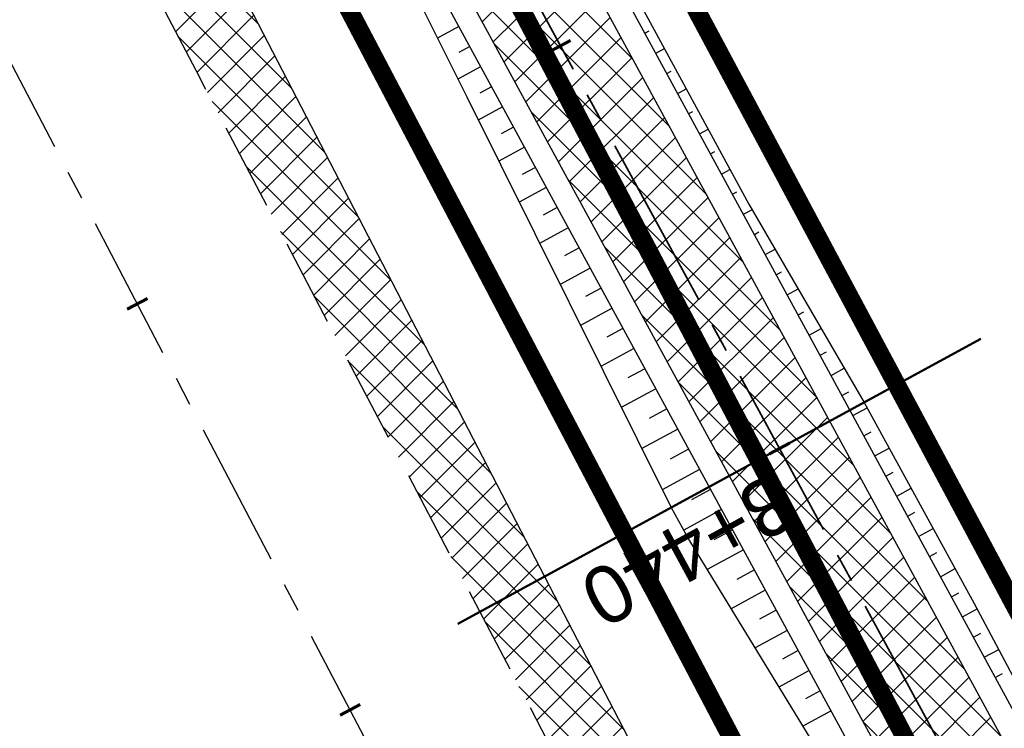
# Model space of a CAD drawing. Header units: metres. Extents: x 7529682 to 7533711, y 5721195 to 5727842.
# Tile 78 of 232: x 7531303 to 7531324, y 5724754 to 5724770. Entities that reach past the tile are written whole.
import ezdxf

# ---------------------------------------------------------------- set-up
doc = ezdxf.new("R2010")
doc.units = ezdxf.units.M
for name, pattern in [('817-dzialki-09-05-04$0$HIDDEN', [0.375, 0.25, -0.125]), ('ACAD_ISO05W100', [33, 24, -3, 0, -3, 0, -3]), ('CENTER', [50.800000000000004, 31.75, -6.35, 6.35, -6.35]), ('CENTER2', [28.575000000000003, 19.05, -3.175, 3.175, -3.175]), ('HIDDEN', [9.524999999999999, 6.35, -3.175])]:
    doc.linetypes.add(name, pattern=pattern)
for name, color, linetype in [('C-DROGI-SYTUACJA', 7, 'Continuous'), ('C-DROGI-SYTUACJA-ETYKIETY', 7, 'Continuous'), ('D-hatch-pobocza', 131, 'Continuous'), ('D-pobocza', 60, 'Continuous'), ('D-rowy', 160, 'Continuous'), ('D-skarpa', 2, 'Continuous'), ('D-skarpa-kreskowanie', 2, 'Continuous')]:
    doc.layers.add(name, color=color, linetype=linetype)
for name, color, linetype, lineweight, true_color in [('D-hatch-ciag-pieszo-rowerowy', 7, 'Continuous', 13, 0xff9f80), ('D-LR-etap-III', 7, '817-dzialki-09-05-04$0$HIDDEN', 50, 0x00008f), ('D-przekroje-pop', 7, 'Continuous', 50, 0x000099)]:
    doc.layers.add(name, color=color, linetype=linetype, lineweight=lineweight, true_color=true_color)
for name, color, linetype, lineweight in [('D-krawędzie', 3, 'Continuous', 30), ('D-obrzeża', 2, 'Continuous', 30), ('D-oś', 10, 'CENTER', 30), ('D-pas-drogowy', 7, 'ACAD_ISO05W100', 50)]:
    doc.layers.add(name, color=color, linetype=linetype, lineweight=lineweight)
doc.layers.add('poprzeczki', color=7, linetype='Continuous', true_color=0x0000c7)
doc.styles.get("Standard").update_dxf_attribs({"font": 'arial.ttf'})

# ---------------------------------------------------------------- blocks, each defined once
blk = doc.blocks.new('AeccTickLine')
at = {"color": 0, "linetype": 'ByBlock', "lineweight": -2}
blk.add_line((0, 1), (-3.673819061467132e-16, -1), dxfattribs=at)

msp = doc.modelspace()

# ---------------------------------------------------------------- hatches: boundary and pattern name
at = {"layer": 'D-hatch-ciag-pieszo-rowerowy'}
h = msp.add_hatch(dxfattribs=at)
h.set_pattern_fill('ANSI37', color=256, scale=0.15, style=0)
h.set_pattern_definition([(45, (0.8853450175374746, 0.4649341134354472), (-0.3367596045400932, 0.3367596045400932), []), (135, (0.8853450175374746, 0.4649341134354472), (-0.3367596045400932, -0.3367596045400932), [])])
h.paths.add_polyline_path([(7531367.377036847, 5724666.22135762), (7531369.43540033, 5724667.677868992), (7531364.840925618, 5724676.397640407), (7531345.224062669, 5724715.750217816), (7531314.267532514, 5724772.612506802), (7531308.110039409, 5724784.431605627), (7531305.884994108, 5724783.291926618), (7531312.052212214, 5724771.453899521), (7531343.011382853, 5724714.585280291), (7531362.628782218, 5724675.232985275)])
at = {"layer": 'D-hatch-pobocza'}
h = msp.add_hatch(dxfattribs=at)
h.set_pattern_fill('ANSI37', color=256, scale=0.15, style=0)
h.set_pattern_definition([(45, (0, 0), (-0.3367596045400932, 0.3367596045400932), []), (135, (0, 0), (-0.3367596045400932, -0.3367596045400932), [])])
h.paths.add_polyline_path([(7531327.019999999, 5724733.24), (7531314.57, 5724757.21), (7531302.376963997, 5724780.71917558), (7531302.440936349, 5724776.853417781), (7531306.739858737, 5724768.664832), (7531335.094443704, 5724714.652299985), (7531357.3191504, 5724672.438740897), (7531360.382455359, 5724666.624949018), (7531361.969999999, 5724665.57), (7531363.099643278, 5724665.411740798), (7531353.58, 5724682.67), (7531345.94, 5724697.46), (7531339.269999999, 5724710)])

# ---------------------------------------------------------------- linework, layer by layer
at = {"layer": 'C-DROGI-SYTUACJA', "color": 10, "linetype": 'CENTER2', "lineweight": 35, "ltscale": 0.2}
msp.add_lwpolyline([(7531154.313313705, 5725078.4002911, -0.06893621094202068), (7531156.868938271, 5725074.829562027), (7531166.993104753, 5725055.549823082, -0.06873154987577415), (7531168.47910387, 5725051.431584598), (7531169.100428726, 5725048.502816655, 0.0687825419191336), (7531171.889509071, 5725040.775727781), (7531203.620916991, 5724980.378493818), (7531234.800499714, 5724921.534907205), (7531259.930515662, 5724874.055069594), (7531293.333031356, 5724810.085976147), (7531313.159872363, 5724772.033203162), (7531341.528881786, 5724719.923105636, -0.009023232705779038), (7531346.533284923, 5724710.322073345), (7531363.734853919, 5724675.815312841), (7531380.064961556, 5724644.822693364), (7531398.584264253, 5724609.362510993), (7531424.896642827, 5724559.228182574), (7531446.141834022, 5724518.960513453), (7531474.815809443, 5724464.451899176), (7531498.201389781, 5724419.897359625)], format="xyb", dxfattribs=at)
at = {"layer": 'D-krawędzie', "linetype": 'HIDDEN', "ltscale": 0.3, "flags": 128}
msp.add_lwpolyline([(7530572.009999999, 5726166.06), (7530620.380949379, 5726072.761487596), (7530641.555222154, 5726032.007915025), (7530660.960861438, 5725995.070069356), (7530689.128213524, 5725941.540167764), (7530707.335918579, 5725907.031820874), (7530725.255781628, 5725873.092686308), (7530743.969545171, 5725837.653904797), (7530770.526708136, 5725787.119408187), (7530787.864146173, 5725754.266918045), (7530809.897571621, 5725712.541613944), (7530824.739035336, 5725684.389287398), (7530840.856259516, 5725653.693092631), (7530860.675070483, 5725616.154465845), (7530865.283000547, 5725607.394015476), (7530878.050274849, 5725583.079962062), (7530918.171722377, 5725507.178125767), (7530950.162943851, 5725446.305402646), (7530993.419108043, 5725364.264712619), (7531022.766433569, 5725308.719304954), (7531053.80955549, 5725249.872416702), (7531081.165622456, 5725197.874670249), (7531103.902359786, 5725154.540603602), (7531128.123220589, 5725108.448161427), (7531149.3, 5725068.249999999), (7531167.380094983, 5725033.766927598), (7531197.164745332, 5724976.987689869), (7531228.151004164, 5724918.034426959), (7531253.152837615, 5724870.491119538), (7531286.7961686, 5724806.653565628), (7531306.739858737, 5724768.664832), (7531335.094443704, 5724714.652299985), (7531357.3191504, 5724672.438740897), (7531373.644908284, 5724641.454376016), (7531392.161870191, 5724605.998675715), (7531418.480331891, 5724555.852756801), (7531439.726902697, 5724515.582472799), (7531468.399107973, 5724461.077223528), (7531491.782023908, 5724416.527754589), (7531531.990296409, 5724339.832565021), (7531557.226635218, 5724291.658956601), (7531569.851546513, 5724267.577443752), (7531591.375556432, 5724226.547822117), (7531610.003879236, 5724191.103071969), (7531616.882991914, 5724177.998849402), (7531629.984986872, 5724153.025496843), (7531641.006768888, 5724132.021778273), (7531664.906257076, 5724087.616922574), (7531677.64401952, 5724064.785715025), (7531683.112433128, 5724054.988140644), (7531686.752875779, 5724048.180044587), (7531695.447538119, 5724031.696667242), (7531703.748818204, 5724015.917210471), (7531709.214143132, 5724005.513965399), (7531719.388607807, 5723986.14687362), (7531726.295217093, 5723973.000144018), (7531732.740794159, 5723960.735633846), (7531735.13, 5723956.19)], dxfattribs=at)
at = {"layer": 'D-LR-etap-III', "ltscale": 10, "flags": 128}
msp.add_lwpolyline([(7531750.474471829, 5723895.103125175, 0.4, 0.4, 0), (7531750.505, 5723895.13, 0.4, 0.4, 0), (7531682.71, 5724022.92, 0.4, 0.4, 0), (7531619.177023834, 5724147.203692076, 0.4, 0.4, 0), (7531592.308960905, 5724198.48863389, 0.4, 0.4, 0), (7531553.263875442, 5724272.918564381, 0.4, 0.4, 0), (7531504.019999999, 5724366.79, 0.4, 0.4, 0), (7531482.09, 5724407.62, 0.4, 0.4, 0), (7531412.350402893, 5724541.182759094, 0.4, 0.4, 0), (7531388.463669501, 5724586.929768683, 0.4, 0.4, 0), (7531345.12, 5724669.94, 0.4, 0.4, 0), (7531127.66, 5725081.67, 0.4, 0.4, 0), (7531059.253139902, 5725211.040795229, 0.4, 0.4, 0), (7531008.007244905, 5725307.953830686, 0.4, 0.4, 0), (7530964.181635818, 5725390.835555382, 0.4, 0.4, 0), (7530914.557354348, 5725484.683561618, 0.4, 0.4, 0), (7530865.243241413, 5725577.493975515, 0.4, 0.4, 0), (7530840.085257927, 5725624.058651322, 0.4, 0.4, 0), (7530802.559525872, 5725694.924584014, 0.4, 0.4, 0), (7530755.54, 5725787.51, 0.4, 0.4, 0), (7530708.717810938, 5725876.303221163, 0.4, 0.4, 0), (7530695.12, 5725902.09, 0.4, 0.4, 0), (7530642.91397006, 5726001.07839487, 0.4, 0.4, 0), (7530634.934723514, 5726016.146615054, 0.4, 0.4, 0), (7530610.820000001, 5726061.929999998, 0.4, 0.4, 0), (7530610.820000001, 5726061.929999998, 0.4, 0.4, 0), (7530607.21, 5726063.51, 0.4, 0.4, 0), (7530597.42, 5726080.68, 0.4, 0.4, 0), (7530591.16, 5726088.44, 0.4, 0.4, 0), (7530581.28, 5726107.21, 0.4, 0.4, 0), (7530571.29, 5726130.56, 0.4, 0.4, 0), (7530549.554994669, 5726171.527317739, 0.4, 0.4, 0), (7530531.014309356, 5726206.473807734, 0.4, 0.4, 0), (7530516.461208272, 5726236.016618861, 0.4, 0.4, 0), (7530500.798929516, 5726266.141265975, 0.4, 0.4, 0), (7530491.349999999, 5726283.94, 0.4, 0.4, 0), (7530482.4, 5726303.41, 0.4, 0.4, 0), (7530482.4, 5726303.41, 0.4, 0.4, 0), (7530450.41, 5726357.28, 0.4, 0.4, 0), (7530397.759396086, 5726458.499907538, 0.4, 0.4, 0), (7530334.707815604, 5726583.664702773, 0.4, 0.4, 0), (7530303.939274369, 5726645.167943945, 0.4, 0.4, 0), (7530300.509779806, 5726651.777515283, 0.4, 0.4, 0), (7530289.213532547, 5726671.966724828, 0.4, 0.4, 0), (7530281.54, 5726685.57, 0.4, 0.4, 0), (7530261.37085633, 5726724.163374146, 0.4, 0.4, 0), (7530254.03, 5726738.21, 0.4, 0.4, 0), (7530197.219999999, 5726845.06, 0.4, 0.4, 0), (7530194.71, 5726849.15, 0.4, 0.4, 0), (7530195.92, 5726850.75, 0.4, 0.4, 0), (7530170.546669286, 5726892.961489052, 0.4, 0.4, 0), (7530143.174718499, 5726945.065838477, 0.4, 0.4, 0), (7530105.059999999, 5727018.32, 0.4, 0.4, 0), (7530100.059999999, 5727027.16, 0.4, 0.4, 0), (7530062.318670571, 5727099.625398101, 0.4, 0.4, 0), (7530015.378537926, 5727189.420463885, 0.4, 0.4, 0), (7529983.207960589, 5727250.206596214, 0.4, 0.4, 0), (7529953.284293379, 5727306.74720398, 0.4, 0.4, 0), (7529900.67053443, 5727406.15903814, 0.4, 0.4, 0), (7529890.630239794, 5727425.131178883, 0.4, 0.4, 0), (7529875.155383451, 5727454.426350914, 0.4, 0.4, 0), (7529857.560096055, 5727487.787346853, 0.4, 0.4, 0), (7529835.194401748, 5727530.19312405, 0.4, 0.4, 0), (7529811.740544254, 5727574.662079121, 0.4, 0.4, 0), (7529792.101859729, 5727611.922638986, 0.4, 0.4, 0), (7529768.066117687, 5727657.469613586, 0.4, 0.4, 0), (7529755.210566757, 5727682.131373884, 0.4, 0.4, 0), (7529753.309999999, 5727681.13, 0.4, 0.4, 0), (7529739.21, 5727707.77, 0.4, 0.4, 0), (7529735.394745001, 5727711.251990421, 0.4, 0.4, 0), (7529725.42, 5727730.2, 0.4, 0.4, 0), (7529723.55, 5727729.88, 0.4, 0.4, 0), (7529695.566668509, 5727782.932080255, 0.4, 0.4, 0), (7529717.67971874, 5727794.024357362, 0.4, 0.4, 0), (7529736.274870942, 5727758.647400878, 0.4, 0.4, 0), (7529736.274870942, 5727758.647400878, 0.4, 0.4, 0), (7529744.511003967, 5727750.406106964, 0.4, 0.4, 0), (7529744.511003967, 5727750.406106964, 0.4, 0.4, 0), (7529750.282568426, 5727738.549848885, 0.4, 0.4, 0), (7529777.108510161, 5727687.569424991, 0.4, 0.4, 0), (7529796.51537536, 5727651.329932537, 0.4, 0.4, 0), (7529814.937945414, 5727616.793170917, 0.4, 0.4, 0), (7529839.006722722, 5727572.303976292, 0.4, 0.4, 0), (7529860.617626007, 5727532.509108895, 0.4, 0.4, 0), (7529882.348967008, 5727491.504261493, 0.4, 0.4, 0), (7529904.865139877, 5727449.096370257, 0.4, 0.4, 0), (7529920.747384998, 5727418.884773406, 0.4, 0.4, 0), (7529946.676504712, 5727368.547487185, 0.4, 0.4, 0), (7529972.024701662, 5727320.573310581, 0.4, 0.4, 0), (7529987.740014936, 5727290.153392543, 0.4, 0.4, 0), (7529996.497385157, 5727273.661630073, 0.4, 0.4, 0), (7530017.541471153, 5727234.202689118, 0.4, 0.4, 0), (7530033.053657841, 5727204.864166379, 0.4, 0.4, 0), (7530051.622983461, 5727170.222745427, 0.4, 0.4, 0), (7530069.276612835, 5727137.015751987, 0.4, 0.4, 0), (7530089.385386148, 5727097.533639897, 0.4, 0.4, 0), (7530109.712512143, 5727060.746615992, 0.4, 0.4, 0), (7530136.769722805, 5727011.640131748, 0.4, 0.4, 0), (7530162.446686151, 5726962.743777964, 0.4, 0.4, 0), (7530187.674104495, 5726916.992101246, 0.4, 0.4, 0), (7530207.820739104, 5726879.335323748, 0.4, 0.4, 0), (7530230.625609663, 5726834.518686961, 0.4, 0.4, 0), (7530262.288093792, 5726776.61832811, 0.4, 0.4, 0), (7530277.509672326, 5726760.213143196, 0.4, 0.4, 0), (7530286.036865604, 5726744.106684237, 0.4, 0.4, 0), (7530288.097472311, 5726735.884066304, 0.4, 0.4, 0), (7530290.393870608, 5726725.046963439, 0.4, 0.4, 0), (7530296.17664807, 5726713.582980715, 0.4, 0.4, 0), (7530302.726195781, 5726701.18226779, 0.4, 0.4, 0), (7530325.685047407, 5726657.466383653, 0.4, 0.4, 0), (7530343.243978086, 5726623.648592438, 0.4, 0.4, 0), (7530360.229820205, 5726591.746871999, 0.4, 0.4, 0), (7530383.20855044, 5726548.059469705, 0.4, 0.4, 0), (7530406.017875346, 5726503.605514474, 0.4, 0.4, 0), (7530427.464919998, 5726462.620289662, 0.4, 0.4, 0), (7530447.9278544, 5726424.388014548, 0.4, 0.4, 0), (7530471.126878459, 5726379.920667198, 0.4, 0.4, 0), (7530490.501003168, 5726343.033350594, 0.4, 0.4, 0), (7530509.499458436, 5726306.733076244, 0.4, 0.4, 0), (7530529.890269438, 5726267.244072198, 0.4, 0.4, 0), (7530543.852446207, 5726238.990319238, 0.4, 0.4, 0), (7530554.808897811, 5726218.943990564, 0.4, 0.4, 0), (7530559.027108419, 5726212.223286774, 0.4, 0.4, 0), (7530563.060988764, 5726206.409670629, 0.4, 0.4, 0), (7530566.93354971, 5726200.463543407, 0.4, 0.4, 0), (7530569.771022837, 5726194.901501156, 0.4, 0.4, 0), (7530571.47319415, 5726191.282350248, 0.4, 0.4, 0), (7530572.839142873, 5726188.024533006, 0.4, 0.4, 0), (7530575.295071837, 5726182.034664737, 0.4, 0.4, 0), (7530579.736851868, 5726173.306070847, 0.4, 0.4, 0), (7530583.3, 5726167.41, 0.4, 0.4, 0), (7530593.4, 5726163.33, 0.4, 0.4, 0), (7530598.618375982, 5726155.264489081, 0.4, 0.4, 0), (7530608.258304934, 5726140.497132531, 0.4, 0.4, 0), (7530603.269999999, 5726136.83, 0.4, 0.4, 0), (7530606.53, 5726131.84, 0.4, 0.4, 0), (7530604.239057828, 5726124.21679044, 0.4, 0.4, 0), (7530605.847136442, 5726121.630127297, 0.4, 0.4, 0), (7530608.971611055, 5726116.164124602, 0.4, 0.4, 0), (7530618.114293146, 5726097.791111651, 0.4, 0.4, 0), (7530651.213125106, 5726034.959524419, 0.4, 0.4, 0), (7530670.243741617, 5725998.61095082, 0.4, 0.4, 0), (7530698.075474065, 5725945.952624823, 0.4, 0.4, 0), (7530716.505955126, 5725911.3051464, 0.4, 0.4, 0), (7530735.223454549, 5725875.667401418, 0.4, 0.4, 0), (7530752.504235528, 5725842.154920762, 0.4, 0.4, 0), (7530778.310652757, 5725793.501254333, 0.4, 0.4, 0), (7530797.499961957, 5725756.381811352, 0.4, 0.4, 0), (7530812.518974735, 5725728.28874362, 0.4, 0.4, 0), (7530820.039295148, 5725713.160404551, 0.4, 0.4, 0), (7530822.422446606, 5725710.193574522, 0.4, 0.4, 0), (7530833.154893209, 5725688.800634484, 0.4, 0.4, 0), (7530849.629354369, 5725656.158601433, 0.4, 0.4, 0), (7530867.98290276, 5725621.963939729, 0.4, 0.4, 0), (7530872.629809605, 5725612.88760475, 0.4, 0.4, 0), (7530880.354488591, 5725597.594500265, 0.4, 0.4, 0), (7530883.839446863, 5725593.389159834, 0.4, 0.4, 0), (7530891.782113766, 5725587.763349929, 0.4, 0.4, 0), (7530895.038670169, 5725584.280746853, 0.4, 0.4, 0), (7530897.033644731, 5725580.941110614, 0.4, 0.4, 0), (7530900.951646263, 5725579.945856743, 0.4, 0.4, 0), (7530904.80970798, 5725571.977328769, 0.4, 0.4, 0), (7530903.682362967, 5725568.566434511, 0.4, 0.4, 0), (7530908.900614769, 5725558.844845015, 0.4, 0.4, 0), (7530910.252030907, 5725545.671606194, 0.4, 0.4, 0), (7530912.872986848, 5725538.645543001, 0.4, 0.4, 0), (7530945.278171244, 5725478.464284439, 0.4, 0.4, 0), (7530959.692318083, 5725450.24628822, 0.4, 0.4, 0), (7531002.82670893, 5725368.192370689, 0.4, 0.4, 0), (7531044.703532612, 5725290.314293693, 0.4, 0.4, 0), (7531064.098839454, 5725253.212562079, 0.4, 0.4, 0), (7531083.010253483, 5725216.677517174, 0.4, 0.4, 0), (7531113.013137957, 5725158.465613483, 0.4, 0.4, 0), (7531137.364304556, 5725113.07076138, 0.4, 0.4, 0), (7531150.830830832, 5725086.711759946, 0.4, 0.4, 0), (7531159.745663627, 5725076.640848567, 0.4, 0.4, 0), (7531166.309999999, 5725074.58, 0.4, 0.4, 0), (7531172.29, 5725062.58, 0.4, 0.4, 0), (7531170.589828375, 5725055.605912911, 0.4, 0.4, 0), (7531173.732823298, 5725044.080706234, 0.4, 0.4, 0), (7531215.342008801, 5724964.859648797, 0.4, 0.4, 0), (7531238.054496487, 5724921.684649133, 0.4, 0.4, 0), (7531262.389821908, 5724875.282876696, 0.4, 0.4, 0), (7531295.587160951, 5724811.265731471, 0.4, 0.4, 0), (7531348.487908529, 5724712.362812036, 0.4, 0.4, 0), (7531363.740817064, 5724682.68394264, 0.4, 0.4, 0), (7531366.986905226, 5724675.865317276, 0.4, 0.4, 0), (7531382.541261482, 5724646.110625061, 0.4, 0.4, 0), (7531401.299165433, 5724610.874551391, 0.4, 0.4, 0), (7531428.964837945, 5724558.862274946, 0.4, 0.4, 0), (7531449.111202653, 5724520.397801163, 0.4, 0.4, 0), (7531477.292992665, 5724465.831467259, 0.4, 0.4, 0), (7531500.996290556, 5724421.112506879, 0.4, 0.4, 0), (7531512.121834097, 5724400.549045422, 0.4, 0.4, 0), (7531513.78163794, 5724396.757451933, 0.4, 0.4, 0), (7531526.32, 5724379.39, 0.4, 0.4, 0), (7531566.783642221, 5724302.73628205, 0.4, 0.4, 0), (7531578.579156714, 5724282.774819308, 0.4, 0.4, 0), (7531584.232619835, 5724273.111246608, 0.4, 0.4, 0), (7531590.109283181, 5724263.508189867, 0.4, 0.4, 0), (7531593.027899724, 5724258.771479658, 0.4, 0.4, 0), (7531595.711841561, 5724254.226824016, 0.4, 0.4, 0), (7531601.659976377, 5724243.898197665, 0.4, 0.4, 0), (7531606.097733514, 5724235.986407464, 0.4, 0.4, 0), (7531609.382207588, 5724230.799061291, 0.4, 0.4, 0), (7531611.580260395, 5724227.671180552, 0.4, 0.4, 0), (7531612.707802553, 5724225.86410867, 0.4, 0.4, 0), (7531618.665224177, 5724214.480919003, 0.4, 0.4, 0), (7531619.885522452, 5724212.333950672, 0.4, 0.4, 0), (7531620.931818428, 5724210.787064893, 0.4, 0.4, 0), (7531623.518605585, 5724207.111542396, 0.4, 0.4, 0), (7531626.143926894, 5724203.61306897, 0.4, 0.4, 0), (7531632.022984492, 5724196.485954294, 0.4, 0.4, 0), (7531653.949089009, 5724152.617641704, 0.4, 0.4, 0), (7531656.750690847, 5724143.103797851, 0.4, 0.4, 0), (7531659.61440691, 5724133.254504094, 0.4, 0.4, 0), (7531661.627147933, 5724128.646047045, 0.4, 0.4, 0.01093811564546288), (7531674.314987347, 5724101.43546424, 0.4, 0.4, 0), (7531685.137626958, 5724081.408252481, 0.4, 0.4, 0), (7531692.159945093, 5724066.277333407, 0.4, 0.4, 0), (7531699.662164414, 5724051.388120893, 0.4, 0.4, 0), (7531704.480624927, 5724040.808561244, 0.4, 0.4, 0), (7531704.480624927, 5724040.808561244, 0.4, 0.4, 0), (7531704.401251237, 5724037.368913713, 0.4, 0.4, 0), (7531720.383609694, 5724003.441317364, 0.4, 0.4, 0), (7531728.79890528, 5723986.206298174, 0.4, 0.4, 0), (7531733.237926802, 5723977.192631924, 0.4, 0.4, 0), (7531736.750027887, 5723969.505210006, 0.4, 0.4, 0), (7531737.336143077, 5723968.518916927, 0.4, 0.4, 0), (7531738.285051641, 5723967.699360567, 0.4, 0.4, 0), (7531742.180915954, 5723962.346428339, 0.4, 0.4, 0), (7531744.286141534, 5723958.615526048, 0.4, 0.4, 0), (7531755.393260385, 5723944.192617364, 0.4, 0.4, 0), (7531758.69, 5723936.76, 0.4, 0.4, 0), (7531780.08, 5723929.25, 0.4, 0.4, 0), (7531792.611989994, 5723906.337708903, 0.4, 0.4, 0), (7531792.611989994, 5723906.337708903, 0.4, 0.4, 0), (7531756.962094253, 5723883.055323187, 0.4, 0.4, 0), (7531750.46, 5723895.130000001, 0.4, 0.4, 0), (7531750.46, 5723895.130000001, 0, 0, 0)], format="xyseb", dxfattribs=at)
at = {"layer": 'D-obrzeża'}
for points in [[(7531162.547399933, 5725061.317843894), (7531165.881540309, 5725054.958839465, -0.06857369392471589), (7531167.270284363, 5725051.106338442), (7531167.914945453, 5725048.067569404, 0.06878949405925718), (7531170.704411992, 5725040.339745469), (7531202.515371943, 5724979.795162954), (7531233.695975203, 5724920.949650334), (7531258.824090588, 5724873.473403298), (7531292.224994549, 5724809.507396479), (7531312.052212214, 5724771.453899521), (7531340.423454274, 5724719.339022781, -0.009020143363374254), (7531345.426151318, 5724709.741280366), (7531362.628782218, 5724675.232985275), (7531378.958019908, 5724644.242016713), (7531397.476854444, 5724608.78273076), (7531423.790449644, 5724558.646084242), (7531445.035916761, 5724518.377892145), (7531473.709538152, 5724463.869950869), (7531497.094585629, 5724419.316425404), (7531505.905040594, 5724402.510940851, -0.03317121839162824), (7531508.586352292, 5724396.450655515), (7531511.248060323, 5724389.164100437)], [(7531369.43540033, 5724667.677868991), (7531364.840925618, 5724676.397640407), (7531347.640418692, 5724710.902865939, 0.009026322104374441), (7531342.634309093, 5724720.507188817), (7531314.267532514, 5724772.612506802), (7531308.109506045, 5724784.431332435)]]:
    msp.add_lwpolyline(points, format="xyb", dxfattribs=at)
at = {"layer": 'D-oś', "ltscale": 0.1}
msp.add_lwpolyline([(7531488.682972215, 5724414.901138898), (7531465.30154836, 5724459.447768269), (7531436.630334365, 5724513.951133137), (7531415.382990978, 5724554.222881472), (7531389.061122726, 5724604.375291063), (7531370.54547166, 5724639.828481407), (7531354.22214964, 5724670.808223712), (7531331.99647235, 5724713.023626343), (7531303.640952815, 5724767.037938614), (7531283.698553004, 5724805.024214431), (7531250.055061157, 5724868.862076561), (7531225.052886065, 5724916.406033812), (7531194.065303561, 5724975.361817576), (7531164.280332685, 5725032.141666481), (7531146.201824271, 5725066.621712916), (7531125.025790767, 5725106.818458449), (7531100.803065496, 5725152.914450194), (7531078.067230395, 5725196.24679728), (7531050.712974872, 5725248.241100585), (7531019.671816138, 5725307.084268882), (7530990.323090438, 5725362.632329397), (7530947.065833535, 5725444.675091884), (7530915.075467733, 5725505.546186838), (7530874.953735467, 5725581.448561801)], dxfattribs=at)
at = {"layer": 'D-pas-drogowy', "ltscale": 0.2, "flags": 128}
msp.add_lwpolyline([(7531633.018560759, 5724182.834272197, 0.4, 0.4, 0), (7531617.558899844, 5724211.608162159, 0.4, 0.4, 0), (7531566.783642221, 5724302.73628205, 0.4, 0.4, 0), (7531538.419082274, 5724356.469679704, 0.4, 0.4, 0), (7531526.32, 5724379.39, 0.4, 0.4, 0), (7531516.102085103, 5724393.607319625, 0.4, 0.4, 0.001485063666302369), (7531513.78037409, 5724396.837773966, 0.4, 0.4, 0), (7531501.87, 5724413.41, 0.4, 0.4, 0), (7531474.926107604, 5724464.507896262, 0.4, 0.4, 0), (7531446.200436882, 5724518.992313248, 0.4, 0.4, 0), (7531424.962185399, 5724559.262257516, 0.4, 0.4, 0), (7531398.444460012, 5724609.565801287, 0.4, 0.4, 0), (7531379.647455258, 5724645.216004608, 0.4, 0.4, 0), (7531365.23, 5724672.56, 0.4, 0.4, 0), (7531341.305752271, 5724717.915356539, 0.4, 0.4, 0), (7531312.899996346, 5724771.788898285, 0.4, 0.4, 0), (7531292.590923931, 5724810.306502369, 0.4, 0.4, 0), (7531259.391619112, 5724873.271351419, 0.4, 0.4, 0), (7531233.740401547, 5724921.922582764, 0.4, 0.4, 0), (7531203.072738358, 5724980.092044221, 0.4, 0.4, 0), (7531173.471398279, 5725036.225177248, 0.4, 0.4, 0), (7531168.269999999, 5725046.09, 0.4, 0.4, 0), (7531172.29, 5725062.58, 0.4, 0.4, 0), (7531166.309999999, 5725074.58, 0.4, 0.4, 0), (7531150.32, 5725079.6, 0.4, 0.4, 0), (7531141.5, 5725096.43, 0.4, 0.4, 0), (7531109.311735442, 5725157.814415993, 0.4, 0.4, 0), (7531086.641300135, 5725201.047918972, 0.4, 0.4, 0), (7531059.198258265, 5725253.383662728, 0.4, 0.4, 0), (7531028.206828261, 5725312.48946212, 0.4, 0.4, 0), (7530999.104694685, 5725367.990143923, 0.4, 0.4, 0), (7530956.247527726, 5725449.724815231, 0.4, 0.4, 0), (7530924.397774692, 5725510.463768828, 0.4, 0.4, 0), (7530897.509999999, 5725561.74, 0.4, 0.4, 0), (7530894.46, 5725566.14, 0.4, 0.4, 0), (7530892.16, 5725570.49, 0.4, 0.4, 0), (7530869.362688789, 5725613.307018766, 0.4, 0.4, 0), (7530861.693971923, 5725627.704613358, 0.4, 0.4, 0), (7530852.74, 5725644.52, 0.4, 0.4, 0), (7530831.509999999, 5725684.2, 0.4, 0.4, 0), (7530811.13, 5725722.52, 0.4, 0.4, 0), (7530792.3476413, 5725757.940652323, 0.4, 0.4, 0), (7530768.03, 5725803.8, 0.4, 0.4, 0), (7530748.768542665, 5725840.178507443, 0.4, 0.4, 0), (7530727.7, 5725879.97, 0.4, 0.4, 0), (7530712.0981582, 5725909.54523909, 0.4, 0.4, 0), (7530693.644105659, 5725944.645156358, 0.4, 0.4, 0), (7530665.702224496, 5725997.538976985, 0.4, 0.4, 0), (7530641.759999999, 5726042.88, 0.4, 0.4, 0), (7530616.5, 5726091.48, 0.4, 0.4, 0), (7530604.628439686, 5726114.319880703, 0.4, 0.4, -0.007762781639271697), (7530602.5, 5726118.43, 0.4, 0.4, 0), (7530603.992037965, 5726123.394821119, 0.4, 0.4, 0), (7530606.53, 5726131.84, 0.4, 0.4, 0), (7530603.269999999, 5726136.83, 0.4, 0.4, 0), (7530593.775620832, 5726151.368713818, 0.4, 0.4, 0), (7530590.202637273, 5726156.84001263, 0.4, 0.4, 0), (7530583.3, 5726167.41, 0.4, 0.4, 0), (7530580.578343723, 5726170.427567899, 0.4, 0.4, 0), (7530575.849999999, 5726175.67, 0.4, 0.4, 0), (7530569.009999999, 5726186.66, 0.4, 0.4, 0), (7530562.555322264, 5726199.189409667, 0.4, 0.4, 0), (7530555.67, 5726211.39, 0.4, 0.4, 0), (7530548.29, 5726224.23, 0.4, 0.4, 0), (7530540.58, 5726237.71, 0.4, 0.4, 0), (7530532.679999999, 5726252.65, 0.4, 0.4, 0), (7530524.059999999, 5726269.35, 0.4, 0.4, 0), (7530502.82, 5726309.91, 0.4, 0.4, 0), (7530488.83, 5726336.63, 0.4, 0.4, 0), (7530466.03, 5726380.16, 0.4, 0.4, 0), (7530438.469999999, 5726432.77, 0.4, 0.4, 0), (7530424.53, 5726459.09, 0.4, 0.4, 0), (7530401.63, 5726502.97, 0.4, 0.4, 0), (7530383.38, 5726538.06, 0.4, 0.4, 0), (7530353.969999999, 5726593.52, 0.4, 0.4, 0), (7530338.469999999, 5726622.74, 0.4, 0.4, 0), (7530322.009999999, 5726653.88, 0.4, 0.4, 0), (7530297.54, 5726700.33, 0.4, 0.4, 0), (7530287.38, 5726719.6, 0.4, 0.4, 0), (7530285.94993921, 5726722.315508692, 0.4, 0.4, 0), (7530280.259999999, 5726733.12, 0.4, 0.4, 0), (7530266.73, 5726758.74, 0.4, 0.4, 0), (7530260.42, 5726770.47, 0.4, 0.4, 0), (7530253.25, 5726783.82, 0.4, 0.4, 0), (7530244.95, 5726799.33, 0.4, 0.4, 0), (7530239.389999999, 5726808.49, 0.4, 0.4, 0), (7530238.29, 5726807.9, 0.4, 0.4, 0), (7530218.11, 5726850.67, 0.4, 0.4, 0), (7530175.906646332, 5726928.168028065, 0.4, 0.4, 0), (7530096.679999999, 5727076.15, 0.4, 0.4, 0), (7530094.679999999, 5727079.89, 0.4, 0.4, 0), (7530064.59693469, 5727135.522637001, 0.4, 0.4, 0), (7530046.730970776, 5727168.8921561, 0.4, 0.4, 0), (7530025.803045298, 5727208.461374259, 0.4, 0.4, 0), (7530012.846501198, 5727232.979315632, 0.4, 0.4, 0), (7529994.15, 5727268.45, 0.4, 0.4, 0), (7529981.670868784, 5727291.93018666, 0.4, 0.4, 0), (7529949.889999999, 5727351.73, 0.4, 0.4, 0), (7529924.75, 5727399.03, 0.4, 0.4, 0), (7529915.515824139, 5727417.099754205, 0.4, 0.4, 0), (7529885.83, 5727475.19, 0.4, 0.4, 0), (7529862.559999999, 5727519.97, 0.4, 0.4, 0), (7529852.984923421, 5727538.191086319, 0.4, 0.4, 0), (7529836.513084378, 5727569.51130111, 0.4, 0.4, 0), (7529815.36890814, 5727609.140983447, 0.4, 0.4, 0), (7529792.795203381, 5727651.247499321, 0.4, 0.4, 0), (7529774.199114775, 5727685.858348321, 0.4, 0.4, 0), (7529746.966026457, 5727736.059440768, 0.4, 0.4, 0), (7529733.92, 5727757.62, 0.4, 0.4, 0), (7529708.607472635, 5727806.388536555, 0.4, 0.4, 0), (7529688.491967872, 5727796.344621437, 0.4, 0.4, 0), (7529723.55, 5727729.88, 0.4, 0.4, 0), (7529725.42, 5727730.2, 0.4, 0.4, 0), (7529735.38, 5727711.28, 0.4, 0.4, 0), (7529739.21, 5727707.77, 0.4, 0.4, 0), (7529753.309999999, 5727681.13, 0.4, 0.4, 0), (7529755.178396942, 5727682.114424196, 0.4, 0.4, 0), (7529792.101859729, 5727611.922638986, 0.4, 0.4, 0), (7529811.740544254, 5727574.662079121, 0.4, 0.4, 0), (7529835.194401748, 5727530.19312405, 0.4, 0.4, 0), (7529857.560096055, 5727487.787346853, 0.4, 0.4, 0), (7529875.155383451, 5727454.426350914, 0.4, 0.4, 0), (7529890.630239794, 5727425.131178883, 0.4, 0.4, 0), (7529900.67053443, 5727406.15903814, 0.4, 0.4, 0), (7529953.284293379, 5727306.74720398, 0.4, 0.4, 0), (7529983.207960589, 5727250.206596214, 0.4, 0.4, 0), (7530015.378537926, 5727189.420463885, 0.4, 0.4, 0), (7530062.318670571, 5727099.625398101, 0.4, 0.4, 0), (7530100.059999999, 5727027.16, 0.4, 0.4, 0), (7530105.059999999, 5727018.32, 0.4, 0.4, 0), (7530143.174718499, 5726945.065838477, 0.4, 0.4, 0), (7530170.546669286, 5726892.961489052, 0.4, 0.4, 0), (7530195.92, 5726850.75, 0.4, 0.4, 0), (7530194.71, 5726849.15, 0.4, 0.4, 0), (7530197.219999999, 5726845.06, 0.4, 0.4, 0), (7530254.03, 5726738.21, 0.4, 0.4, 0), (7530261.37085633, 5726724.163374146, 0.4, 0.4, 0), (7530281.54, 5726685.57, 0.4, 0.4, 0), (7530289.213532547, 5726671.966724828, 0.4, 0.4, 0), (7530300.509779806, 5726651.777515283, 0.4, 0.4, 0), (7530303.939274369, 5726645.167943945, 0.4, 0.4, 0), (7530334.707815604, 5726583.664702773, 0.4, 0.4, 0), (7530397.759396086, 5726458.499907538, 0.4, 0.4, 0), (7530450.41, 5726357.28, 0.4, 0.4, 0), (7530482.4, 5726303.41, 0.4, 0.4, 0), (7530483.687990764, 5726301.003383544, 0.4, 0.4, 0), (7530491.349999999, 5726283.94, 0.4, 0.4, 0), (7530512.67, 5726243.78, 0.4, 0.4, 0), (7530529.429999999, 5726209.46, 0.4, 0.4, 0), (7530571.29, 5726130.56, 0.4, 0.4, 0), (7530581.28, 5726107.21, 0.4, 0.4, 0), (7530591.16, 5726088.44, 0.4, 0.4, 0), (7530597.42, 5726080.68, 0.4, 0.4, 0), (7530607.21, 5726063.51, 0.4, 0.4, 0), (7530610.820000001, 5726061.929999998, 0.4, 0.4, 0), (7530634.934723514, 5726016.146615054, 0.4, 0.4, 0), (7530642.91397006, 5726001.07839487, 0.4, 0.4, 0), (7530695.12, 5725902.09, 0.4, 0.4, 0), (7530708.717810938, 5725876.303221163, 0.4, 0.4, 0), (7530755.54, 5725787.51, 0.4, 0.4, 0), (7530802.559525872, 5725694.924584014, 0.4, 0.4, 0), (7530840.085257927, 5725624.058651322, 0.4, 0.4, 0), (7530865.243241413, 5725577.493975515, 0.4, 0.4, 0), (7530914.557354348, 5725484.683561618, 0.4, 0.4, 0), (7530964.181635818, 5725390.835555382, 0.4, 0.4, 0), (7531008.007244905, 5725307.953830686, 0.4, 0.4, 0), (7531059.253139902, 5725211.040795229, 0.4, 0.4, 0), (7531127.66, 5725081.67, 0.4, 0.4, 0), (7531345.12, 5724669.94, 0.4, 0.4, 0), (7531388.463669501, 5724586.929768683, 0.4, 0.4, 0), (7531412.350402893, 5724541.182759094, 0.4, 0.4, 0), (7531482.09, 5724407.62, 0.4, 0.4, 0), (7531504.019999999, 5724366.79, 0.4, 0.4, 0), (7531519.374444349, 5724337.520497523, 0.4, 0.4, 0), (7531563.748815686, 5724252.931583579, 0.4, 0.4, 0), (7531602.175111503, 5724179.681224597, 0.4, 0.4, 0), (7531619.177023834, 5724147.203692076, 0.4, 0.4, 0), (7531625.038493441, 5724135.63500206, 0.4, 0.4, 0), (7531656.796442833, 5724073.31633882, 0.4, 0.4, 0), (7531675.12, 5724037.36, 0.4, 0.4, 0), (7531682.71, 5724022.92, 0.4, 0.4, 0), (7531705.565196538, 5723979.810545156, 0.4, 0.4, 0), (7531736.605941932, 5723921.261514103, 0.4, 0.4, 0), (7531750.46, 5723895.130000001, 0.4, 0.4, 0), (7531740.769999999, 5723886.56, 0.4, 0.4, 0), (7531732.86, 5723885, 0.4, 0.4, 0), (7531722.179999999, 5723887.77, 0.4, 0.4, 0), (7531729.87, 5723862.17, 0.4, 0.4, 0), (7531742.92, 5723861.93, 0.4, 0.4, 0), (7531763.71, 5723859.52, 0.4, 0.4, 0), (7531768.42, 5723854.12, 0.4, 0.4, 0), (7531787.42, 5723817.97, 0.4, 0.4, 0), (7531795.57, 5723809.82, 0.4, 0.4, 0), (7531816.346897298, 5723819.850397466, 0.4, 0.4, 0), (7531816.346897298, 5723819.850397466, 0.4, 0.4, 0), (7531805.059999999, 5723843.23, 0.4, 0.4, 0), (7531803.61, 5723886.23, 0.4, 0.4, 0), (7531803.61, 5723886.23, 0.4, 0.4, 0), (7531780.08, 5723929.25, 0.4, 0.4, 0), (7531758.69, 5723936.76, 0.4, 0.4, 0), (7531749.3590272, 5723946.412126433, 0.4, 0.4, 0), (7531742.71, 5723953.29, 0.4, 0.4, 0), (7531735.177368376, 5723967.877529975, 0.4, 0.4, 0), (7531722.37, 5723992.68, 0.4, 0.4, 0), (7531705.041669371, 5724030.885563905, 0.4, 0.4, 0), (7531699.469999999, 5724043.17, 0.4, 0.4, 0), (7531692.69, 5724058.11, 0.4, 0.4, 0), (7531679.672010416, 5724084.016803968, 0.4, 0.4, 0), (7531674.55, 5724094.21, 0.4, 0.4, 0), (7531666.633166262, 5724114.002855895, 0.4, 0.4, 0), (7531649, 5724153.82, 0.4, 0.4, 0), (7531641.49, 5724149.34, 0.4, 0.4, 0), (7531626.04, 5724179.34, 0.4, 0.4, 0), (7531633.03, 5724182.84, 0, 0, 0)], format="xyseb", dxfattribs=at)
at = {"layer": 'D-pobocza'}
for points in [[(7531369.847073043, 5724667.969171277), (7531365.283277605, 5724676.630717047), (7531348.083277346, 5724711.135171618, 0.00902757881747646), (7531343.076474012, 5724720.740833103), (7531314.710596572, 5724772.844228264), (7531308.552634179, 5724784.662930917)], [(7531305.449640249, 5724783.043847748), (7531311.609148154, 5724771.222178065), (7531339.981283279, 5724719.10538961, -0.009018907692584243), (7531344.983297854, 5724709.508963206), (7531362.186353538, 5724675.000054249), (7531366.92651407, 5724666.003788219)]]:
    msp.add_lwpolyline(points, format="xyb", dxfattribs=at)
msp.add_lwpolyline([(7531363.099643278, 5724665.411740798), (7531353.58, 5724682.67), (7531345.94, 5724697.46), (7531339.269999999, 5724710), (7531327.019999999, 5724733.24), (7531314.57, 5724757.21), (7531302.376963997, 5724780.71917558)], dxfattribs=at)
at = {"layer": 'D-przekroje-pop', "extrusion": (-0.4781416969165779, 0.878282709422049, 0), "elevation": 1426920.20812956}
msp.add_lwpolyline([(-9351879.341974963, 0), (-9351874.341974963, 0), (-9351866.341974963, 0)], dxfattribs=at)
at = {"layer": 'D-rowy', "linetype": 'HIDDEN', "ltscale": 0.1, "const_width": 0.4, "flags": 128}
msp.add_lwpolyline([(7531506.121399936, 5724397.133351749), (7531489.190578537, 5724429.34060068), (7531483.400111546, 5724440.512095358), (7531478.412312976, 5724450.146766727), (7531462.901323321, 5724479.304166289), (7531434.632959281, 5724532.161646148), (7531396.749002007, 5724604.644561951), (7531378.596106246, 5724640.173238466), (7531368.21, 5724659.05), (7531363.9, 5724666.92), (7531355.876537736, 5724682.661796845), (7531338.032693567, 5724716.834919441), (7531309.901853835, 5724770.33291588), (7531304.158114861, 5724781.147276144), (7531299.737467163, 5724789.052054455), (7531294.930113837, 5724798.468047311), (7531279.862466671, 5724827.641362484), (7531247.714582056, 5724888.416734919), (7531220.373424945, 5724940.87265548), (7531195.513546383, 5724987.526839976), (7531168.705641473, 5725038.836315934), (7531161.295913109, 5725053.454680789), (7531161.295913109, 5725053.454680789)], dxfattribs=at)
at = {"layer": 'D-skarpa', "linetype": 'Continuous'}
for points in [[(7531308.830974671, 5724784.800872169), (7531309.528542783, 5724783.413272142), (7531311.777562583, 5724778.947099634), (7531314.902509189, 5724772.941178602), (7531316.427602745, 5724770.134832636), (7531318.814479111, 5724765.741332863), (7531321.334318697, 5724761.420218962), (7531323.737921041, 5724757.0358249), (7531326.086386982, 5724752.621414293), (7531328.404542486, 5724748.190502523), (7531330.796603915, 5724743.799825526), (7531333.164660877, 5724739.396080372), (7531335.546060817, 5724734.999599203), (7531337.952341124, 5724730.616663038), (7531340.324313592, 5724726.215049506), (7531343.214817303, 5724720.840937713)], [(7531305.387024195, 5724783.03686401), (7531306.126251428, 5724781.640557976), (7531308.38996602, 5724777.182041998), (7531310.466167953, 5724772.625825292), (7531311.19867267, 5724771.011348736), (7531312.656867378, 5724768.082024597), (7531317.117529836, 5724759.124577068), (7531317.519569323, 5724758.402954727), (7531324.921237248, 5724746.294172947), (7531327.491524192, 5724742.000522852), (7531329.848787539, 5724737.590901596), (7531332.220521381, 5724733.189158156), (7531339.985989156, 5724719.083146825)]]:
    msp.add_lwpolyline(points, dxfattribs=at)
at = {"layer": 'D-skarpa-kreskowanie', "linetype": 'Continuous'}
for p, q in [((7531312.481106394, 5724769.620269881, 108.6972627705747), (7531312.016932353, 5724769.367571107, 108.3448953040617)), ((7531316.545544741, 5724769.474176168, 108.831135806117), (7531316.638530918, 5724769.52479833, 108.7605504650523)), ((7531312.720138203, 5724769.181107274, 108.6981946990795), (7531312.480018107, 5724769.050384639, 108.5159157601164)), ((7531316.784615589, 5724769.035034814, 108.8320769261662), (7531316.970204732, 5724769.136070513, 108.6911971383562)), ((7531312.959170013, 5724768.741944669, 108.6991266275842), (7531312.462863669, 5724768.471752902, 108.3223783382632)), ((7531317.023686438, 5724768.595893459, 108.8330180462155), (7531317.116289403, 5724768.646306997, 108.7627235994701)), ((7531313.198206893, 5724768.302784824, 108.7000597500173), (7531312.942022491, 5724768.163316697, 108.5055914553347)), ((7531317.262757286, 5724768.156752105, 108.8339591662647), (7531317.447580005, 5724768.257370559, 108.6936611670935)), ((7531313.437277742, 5724767.863643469, 108.7010008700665), (7531312.908871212, 5724767.575976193, 108.2998901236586)), ((7531317.501828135, 5724767.717610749, 108.8349002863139), (7531317.594047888, 5724767.767815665, 108.764896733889)), ((7531313.67634859, 5724767.424502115, 108.7019419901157), (7531313.404126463, 5724767.276302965, 108.4952995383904)), ((7531317.740898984, 5724767.278469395, 108.8358414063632), (7531317.924955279, 5724767.378670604, 108.6961251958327)), ((7531313.915419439, 5724766.98536076, 108.702883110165), (7531313.354937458, 5724766.680231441, 108.2774240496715)), ((7531317.979969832, 5724766.83932804, 108.8367825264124), (7531318.071806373, 5724766.889324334, 108.7670698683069)), ((7531314.154490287, 5724766.546219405, 108.7038242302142), (7531313.866230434, 5724766.389289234, 108.4850076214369)), ((7531318.219040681, 5724766.400186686, 108.8377236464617), (7531318.402330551, 5724766.499970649, 108.69858922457)), ((7531314.393561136, 5724766.10707805, 108.7047653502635), (7531313.801003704, 5724765.784486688, 108.254957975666)), ((7531318.458111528, 5724765.961045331, 108.8386647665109), (7531318.549564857, 5724766.010833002, 108.7692430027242)), ((7531314.632631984, 5724765.667936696, 108.7057064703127), (7531314.328334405, 5724765.502275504, 108.4747157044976)), ((7531318.697182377, 5724765.521903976, 108.8396058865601), (7531318.88333934, 5724765.6232488, 108.6982950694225)), ((7531314.871702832, 5724765.228795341, 108.7066475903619), (7531314.247069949, 5724764.888741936, 108.2324919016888)), ((7531318.936253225, 5724765.082762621, 108.8405470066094), (7531319.035788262, 5724765.136950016, 108.7649904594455)), ((7531315.110773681, 5724764.789653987, 108.7075887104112), (7531314.790438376, 5724764.615261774, 108.4644237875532)), ((7531319.175324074, 5724764.643621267, 108.8414881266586), (7531319.387307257, 5724764.75902602, 108.6805727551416)), ((7531315.349844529, 5724764.350512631, 108.7085298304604), (7531314.693136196, 5724763.992997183, 108.2100258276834)), ((7531319.414394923, 5724764.204479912, 108.8424292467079), (7531319.526843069, 5724764.265697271, 108.7570704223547)), ((7531315.588915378, 5724763.911371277, 108.7094709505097), (7531315.252542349, 5724763.728248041, 108.4541318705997)), ((7531319.653465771, 5724763.765338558, 108.8433703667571), (7531319.891275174, 5724763.89480324, 108.6628504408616)), ((7531315.827986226, 5724763.472229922, 108.7104120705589), (7531315.139202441, 5724763.09725243, 108.1875597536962)), ((7531319.89253662, 5724763.326197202, 108.8443114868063), (7531320.017897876, 5724763.394444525, 108.7491503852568)), ((7531316.067057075, 5724763.033088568, 108.7113531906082), (7531315.714646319, 5724762.841234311, 108.4438399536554)), ((7531320.131607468, 5724762.887055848, 108.8452526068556), (7531320.395243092, 5724763.030580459, 108.6451281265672)), ((7531316.306127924, 5724762.593947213, 108.7122943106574), (7531315.585268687, 5724762.201507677, 108.1650936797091)), ((7531320.370678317, 5724762.447914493, 108.8461937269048), (7531320.508952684, 5724762.523191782, 108.741230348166)), ((7531316.545198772, 5724762.154805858, 108.7132354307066), (7531316.176750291, 5724761.954220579, 108.4335480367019)), ((7531320.609749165, 5724762.008773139, 108.8471348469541), (7531320.899211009, 5724762.166357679, 108.6274058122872)), ((7531316.78426962, 5724761.715664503, 108.7141765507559), (7531316.031334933, 5724761.305762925, 108.1426276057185)), ((7531320.848820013, 5724761.569631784, 108.8480759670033), (7531321.00000749, 5724761.651939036, 108.7333103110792)), ((7531317.023340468, 5724761.276523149, 108.7151176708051), (7531316.638854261, 5724761.067206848, 108.4232561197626)), ((7531321.087890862, 5724761.130490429, 108.8490170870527), (7531321.400002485, 5724761.300405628, 108.6120947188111)), ((7531317.262411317, 5724760.837381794, 108.7160587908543), (7531316.477401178, 5724760.410018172, 108.1201615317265)), ((7531321.326961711, 5724760.691349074, 108.8499582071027), (7531321.483662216, 5724760.776657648, 108.7310076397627)), ((7531317.501482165, 5724760.39824044, 108.7169999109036), (7531317.100958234, 5724760.180193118, 108.4129642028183)), ((7531321.56603256, 5724760.25220772, 108.8508993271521), (7531321.880722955, 5724760.423526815, 108.6120194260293)), ((7531317.740553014, 5724759.959099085, 108.7179410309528), (7531316.923467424, 5724759.51427342, 108.0976954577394)), ((7531321.805103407, 5724759.813066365, 108.8518404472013), (7531321.963093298, 5724759.899076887, 108.7319111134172)), ((7531322.044174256, 5724759.373925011, 108.8527815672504), (7531322.361443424, 5724759.546648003, 108.6119441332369)), ((7531317.979623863, 5724759.51995773, 108.7188821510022), (7531317.564382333, 5724759.293898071, 108.4036743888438)), ((7531318.218694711, 5724759.080816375, 108.7198232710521), (7531317.392500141, 5724758.631031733, 108.0926631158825)), ((7531322.283245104, 5724758.934783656, 108.8537226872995), (7531322.442524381, 5724759.021496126, 108.7328145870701)), ((7531322.522315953, 5724758.495642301, 108.8546638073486), (7531322.842163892, 5724758.66976919, 108.6118688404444)), ((7531318.45776556, 5724758.641675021, 108.7207643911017), (7531318.051051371, 5724758.420257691, 108.4120296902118)), ((7531318.696836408, 5724758.202533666, 108.7217055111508), (7531317.905437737, 5724757.771692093, 108.1209587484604)), ((7531322.761386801, 5724758.056500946, 108.8556049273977), (7531322.921955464, 5724758.143915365, 108.7337180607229)), ((7531318.935907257, 5724757.763392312, 108.7226466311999), (7531318.551222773, 5724757.553968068, 108.4306345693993)), ((7531323.00045765, 5724757.617359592, 108.8565460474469), (7531323.322884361, 5724757.792890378, 108.6117935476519)), ((7531319.174978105, 5724757.324250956, 108.7235877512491), (7531318.427638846, 5724756.917395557, 108.156286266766)), ((7531323.239528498, 5724757.178218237, 108.857487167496), (7531323.401386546, 5724757.266334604, 108.7346215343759)), ((7531319.414048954, 5724756.885109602, 108.7245288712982), (7531319.051394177, 5724756.687678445, 108.4492394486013)), ((7531323.478599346, 5724756.739076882, 108.8584282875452), (7531323.802098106, 5724756.915191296, 108.6128620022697)), ((7531319.653119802, 5724756.445968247, 108.7254699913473), (7531318.949839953, 5724756.063099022, 108.191613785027)), ((7531323.717670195, 5724756.299935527, 108.8593694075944), (7531323.877307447, 5724756.386842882, 108.7381895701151)), ((7531319.89219065, 5724756.006826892, 108.7264111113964), (7531319.551565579, 5724755.821388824, 108.4678443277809)), ((7531323.956741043, 5724755.860794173, 108.8603105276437), (7531324.271791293, 5724756.032309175, 108.6211574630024)), ((7531320.131261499, 5724755.567685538, 108.7273522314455), (7531319.472041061, 5724755.208802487, 108.2269413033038)), ((7531324.195811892, 5724755.421652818, 108.8612516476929), (7531324.351224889, 5724755.506260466, 108.7432784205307)), ((7531320.370332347, 5724755.128544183, 108.7282933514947), (7531320.051736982, 5724754.955099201, 108.4864492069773)), ((7531320.609403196, 5724754.689402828, 108.7292344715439), (7531319.99424217, 5724754.354505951, 108.262268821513))]:
    msp.add_line(p, q, dxfattribs=at)

# ---------------------------------------------------------------- block references
at = {"layer": 'C-DROGI-SYTUACJA-ETYKIETY', "color": 2, "linetype": 'Continuous', "lineweight": 60, "xscale": 0.25, "yscale": 0.25, "zscale": 0.25, "rotation": 297.6978143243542}
for p in [(7531305.462964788, 5724763.567195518), (7531310.111047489, 5724754.713081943)]:
    msp.add_blockref('AeccTickLine', p, dxfattribs=at)
at = {"layer": 'poprzeczki', "color": 2, "linetype": 'Continuous', "lineweight": 60, "xscale": 0.25, "yscale": 0.25, "zscale": 0.25, "rotation": 298.5641034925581}
for p in [(7531314.704147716, 5724769.196574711), (7531319.485564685, 5724760.413747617)]:
    msp.add_blockref('AeccTickLine', p, dxfattribs=at)

# ---------------------------------------------------------------- texts
at = {"layer": 'C-DROGI-SYTUACJA-ETYKIETY', "color": 2}
msp.add_text('3+440', height=1.25, rotation=208.5641034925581, dxfattribs=at).set_placement((7531319.335511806, 5724759.905088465))

doc.saveas('drawing.dxf')
